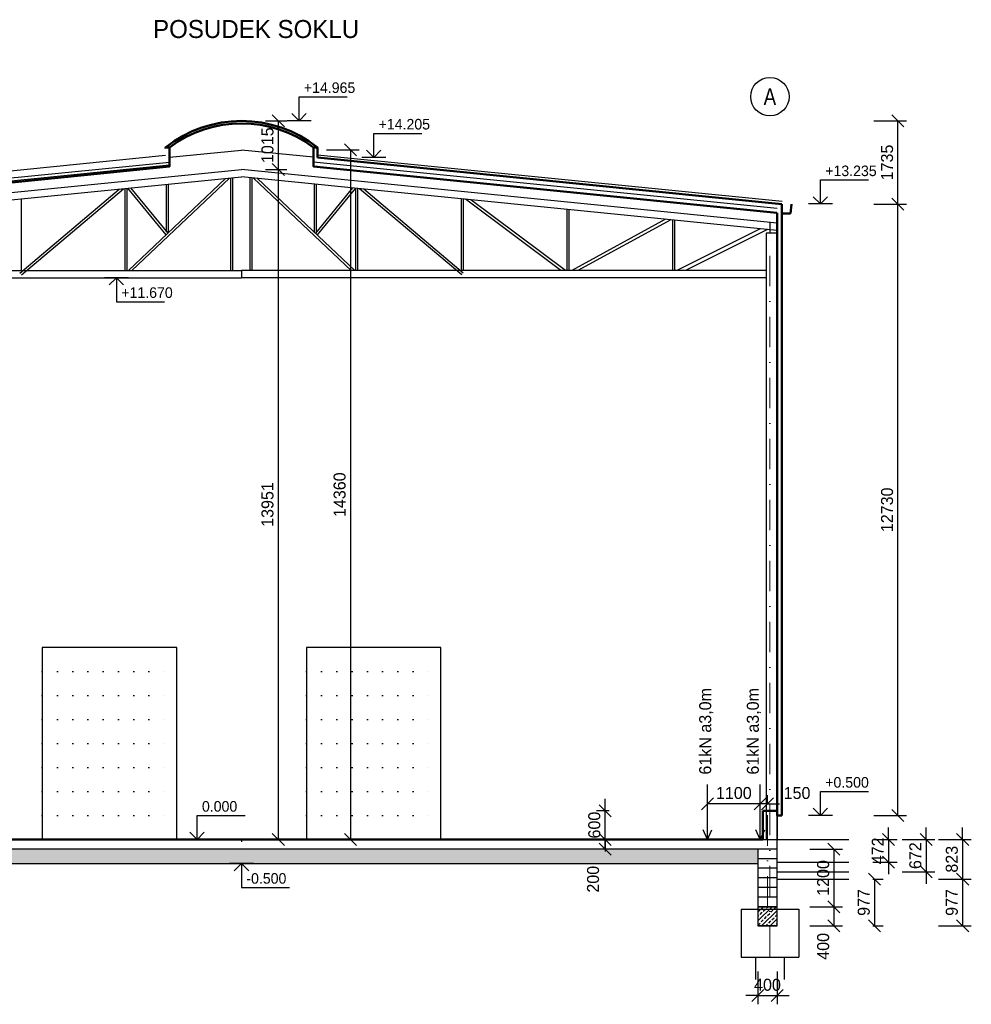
# Model space of a CAD drawing. Header units: millimetres. Extents: x -15255 to 382697, y -199968 to 116742.
# Tile 31 of 40: x 218275 to 238087, y -30275 to -9773. Entities that reach past the tile are written whole.
import ezdxf
from ezdxf.enums import TextEntityAlignment as Align

# ---------------------------------------------------------------- set-up
doc = ezdxf.new("R2010")
doc.units = ezdxf.units.MM
doc.header["$LTSCALE"] = 50
doc.linetypes.add('DASHDOT', pattern=[25.4, 12.7, -6.35, 0, -6.35])
doc.linetypes.add('DOT', pattern=[6.35, 0, -6.35])
for name, color, linetype, lineweight in [('7_TISK PDF', 7, 'Continuous', 25), ('CKKOTY', 3, 'Continuous', 25), ('CKKOTY_VYS', 3, 'Continuous', 25), ('CKRASTR', 1, 'DASHDOT', 18), ('CKRASTR_POPIS', 3, 'Continuous', 25), ('CKSTENY_REZ', 6, 'Continuous', 50), ('pohledy', 7, 'Continuous', 25), ('srafy', 7, 'Continuous', 18)]:
    doc.layers.add(name, color=color, linetype=linetype, lineweight=lineweight)
doc.layers.add('KOTY', color=4, linetype='Continuous')
doc.layers.add('POPIS', color=6, linetype='Continuous')
doc.styles.add('Arial', font='ARIAL.TTF', dxfattribs={"width": 0.8})
doc.dimstyles.new('CADKON', dxfattribs={"dimscale": 100, "dimtxt": 2.5, "dimasz": 2.5, "dimexe": 1.8, "dimexo": 5, "dimgap": 1, "dimtad": 1, "dimdec": 0, "dimrnd": 1, "dimtxsty": 'Standard', "dimblk1": 'OBLIQUE', "dimblk2": 'OBLIQUE', "dimsah": 1, "dimcen": 2.5, "dimclrd": 256, "dimadec": 1, "dimazin": 2, "dimtfac": 1, "dimtdec": 0, "dimtix": 1, "dimtmove": 2, "dimatfit": 3, "dimldrblk": 'OPEN30', "dimfxl": 0, "dimtolj": 1, "dimlwd": -1, "dimarcsym": 0})

# ---------------------------------------------------------------- blocks, each defined once
blk = doc.blocks.new('_OBLIQUE')
at = {"color": 0, "linetype": 'ByBlock'}
blk.add_line((-0.5, -0.5), (0.5, 0.5), dxfattribs=at)
blk = doc.blocks.new('*D294')
at = {"layer": 'CKKOTY', "color": 0, "lineweight": -2}
for p, q in [((236059, -13614), (236739, -13614)), ((236059, -26344), (236739, -26344))]:
    blk.add_line(p, q, dxfattribs=at)
at = {"layer": 'CKKOTY'}
blk.add_line((236559, -26344), (236559, -13614), dxfattribs=at)
at = {"layer": 'Defpoints', "color": 0}
for p in [(234143, -13614), (236559, -13614), (234143, -26344)]:
    blk.add_point(p, dxfattribs=at)
at = {"layer": 'CKKOTY', "xscale": 250, "yscale": 250, "zscale": 250}
for p, rotation in [((236559, -13614), 90), ((236559, -26344), 270)]:
    blk.add_blockref('_OBLIQUE', p, dxfattribs=dict(at, rotation=rotation))
at = {"layer": 'CKKOTY', "color": 0, "insert": (236334, -19979), "char_height": 250, "attachment_point": 5, "rotation": 90}
blk.add_mtext('\\A1;12730', dxfattribs=at)
blk = doc.blocks.new('_Open90')
at = {"color": 0, "lineweight": -2}
for p, q in [((0, 0), (-1, 0)), ((-0.5, 0.5), (0, 0)), ((0, 0), (-0.5, -0.5))]:
    blk.add_line(p, q, dxfattribs=at)
blk = doc.blocks.new('*D295')
at = {"layer": 'CKKOTY', "color": 0, "lineweight": -2}
for p, q in [((236059, -11879), (236739, -11879)), ((236059, -13614), (236739, -13614))]:
    blk.add_line(p, q, dxfattribs=at)
at = {"layer": 'CKKOTY'}
blk.add_line((236559, -13614), (236559, -11879), dxfattribs=at)
at = {"layer": 'Defpoints', "color": 0}
for p in [(222894, -11879), (236559, -11879), (234143, -13614)]:
    blk.add_point(p, dxfattribs=at)
at = {"layer": 'CKKOTY', "xscale": 250, "yscale": 250, "zscale": 250}
for p, rotation in [((236559, -11879), 90), ((236559, -13614), 270)]:
    blk.add_blockref('_OBLIQUE', p, dxfattribs=dict(at, rotation=rotation))
at = {"layer": 'CKKOTY', "color": 0, "insert": (236334, -12746), "char_height": 250, "attachment_point": 5, "rotation": 90}
blk.add_mtext('\\A1;1735', dxfattribs=at)
blk = doc.blocks.new('*D296')
at = {"layer": 'CKKOTY', "color": 0, "lineweight": -2}
for p, q in [((224662, -12484), (225342, -12484)), ((224662, -26844), (225342, -26844))]:
    blk.add_line(p, q, dxfattribs=at)
at = {"layer": 'CKKOTY'}
blk.add_line((225162, -12484), (225162, -26844), dxfattribs=at)
at = {"layer": 'Defpoints', "color": 0}
for p in [(222893, -12484), (222893, -26844), (225162, -26844)]:
    blk.add_point(p, dxfattribs=at)
at = {"layer": 'CKKOTY', "xscale": 250, "yscale": 250, "zscale": 250}
for p, rotation in [((225162, -12484), 90), ((225162, -26844), 270)]:
    blk.add_blockref('_OBLIQUE', p, dxfattribs=dict(at, rotation=rotation))
at = {"layer": 'CKKOTY', "color": 0, "insert": (224937, -19664), "char_height": 250, "attachment_point": 5, "rotation": 90}
blk.add_mtext('\\A1;14360', dxfattribs=at)
blk = doc.blocks.new('*U240')
at = {"layer": 'pohledy'}
for p, q in [((1400, 4000), (-1400, 4000)), ((-1400, 4000), (-1400, 0)), ((1400, 0), (1400, 4000)), ((-1400, 0), (1400, 0))]:
    blk.add_line(p, q, dxfattribs=at)
blk = doc.blocks.new('*U241')
at = {"layer": 'pohledy'}
for p, q in [((1400, 4000), (-1400, 4000)), ((-1400, 4000), (-1400, 0)), ((1400, 0), (1400, 4000)), ((-1400, 0), (1400, 0))]:
    blk.add_line(p, q, dxfattribs=at)
blk = doc.blocks.new('*D292')
at = {"layer": 'CKKOTY', "color": 0, "lineweight": -2}
for p, q in [((223393, -12893), (223840, -12893)), ((223393, -26844), (223840, -26844))]:
    blk.add_line(p, q, dxfattribs=at)
at = {"layer": 'CKKOTY'}
blk.add_line((223660, -26844), (223660, -12893), dxfattribs=at)
at = {"layer": 'Defpoints', "color": 0}
for p in [(222893, -12893), (223660, -12893), (222893, -26844)]:
    blk.add_point(p, dxfattribs=at)
at = {"layer": 'CKKOTY', "xscale": 250, "yscale": 250, "zscale": 250}
for p, rotation in [((223660, -12893), 90), ((223660, -26844), 270)]:
    blk.add_blockref('_OBLIQUE', p, dxfattribs=dict(at, rotation=rotation))
at = {"layer": 'CKKOTY', "color": 0, "insert": (223435, -19868), "char_height": 250, "attachment_point": 5, "rotation": 90}
blk.add_mtext('\\A1;13951', dxfattribs=at)
blk = doc.blocks.new('_Open30')
at = {"color": 0, "lineweight": -2}
for p, q in [((-1, 0.268), (0, 0)), ((0, 0), (-1, -0.268)), ((0, 0), (-1, 0))]:
    blk.add_line(p, q, dxfattribs=at)
blk = doc.blocks.new('*D293')
at = {"layer": 'CKKOTY', "color": 0, "lineweight": -2}
for p, q in [((223394, -11878), (223840, -11878)), ((223393, -12893), (223840, -12893))]:
    blk.add_line(p, q, dxfattribs=at)
at = {"layer": 'CKKOTY'}
blk.add_line((223660, -12893), (223660, -11878), dxfattribs=at)
at = {"layer": 'Defpoints', "color": 0}
for p in [(222894, -11878), (223660, -11878), (222893, -12893)]:
    blk.add_point(p, dxfattribs=at)
at = {"layer": 'CKKOTY', "xscale": 250, "yscale": 250, "zscale": 250}
for p, rotation in [((223660, -11878), 90), ((223660, -12893), 270)]:
    blk.add_blockref('_OBLIQUE', p, dxfattribs=dict(at, rotation=rotation))
at = {"layer": 'CKKOTY', "color": 0, "insert": (223435, -12386), "char_height": 250, "attachment_point": 5, "rotation": 90}
blk.add_mtext('\\A1;1015', dxfattribs=at)
blk = doc.blocks.new('*U242')
at = {"color": 0, "linetype": 'ByBlock', "lineweight": -2}
blk.add_lwpolyline([(-1.5, 1.5), (0, 0), (1.5, 1.5), (0, 0), (0, 5), (10, 5)], dxfattribs=at)
blk = doc.blocks.new('*U243')
at = {"color": 0, "linetype": 'ByBlock', "lineweight": -2}
blk.add_lwpolyline([(-1.5, 1.5), (0, 0), (1.5, 1.5), (0, 0), (0, 5), (10, 5)], dxfattribs=at)
blk = doc.blocks.new('*U244')
at = {"color": 0, "linetype": 'ByBlock', "lineweight": -2}
blk.add_lwpolyline([(-1.5, 1.5), (0, 0), (1.5, 1.5), (0, 0), (0, 5), (10, 5)], dxfattribs=at)
blk = doc.blocks.new('*U245')
at = {"color": 0, "linetype": 'ByBlock', "lineweight": -2}
blk.add_lwpolyline([(-1.5, 1.5), (0, 0), (1.5, 1.5), (0, 0), (0, 5), (10, 5)], dxfattribs=at)
blk = doc.blocks.new('*U255')
at = {"color": 0, "linetype": 'ByBlock', "lineweight": -2}
blk.add_lwpolyline([(-1.5, 1.5), (0, 0), (1.5, 1.5), (0, 0), (0, 5), (10, 5)], dxfattribs=at)
blk = doc.blocks.new('*U264')
at = {"color": 0, "linetype": 'ByBlock', "lineweight": -2}
blk.add_lwpolyline([(-1.5, -1.5), (0, 0), (1.5, -1.5), (0, 0), (0, -5), (10, -5)], dxfattribs=at)
blk = doc.blocks.new('*U266')
at = {"color": 0, "linetype": 'ByBlock', "lineweight": -2}
blk.add_lwpolyline([(-1.5, -1.5), (0, 0), (1.5, -1.5), (0, 0), (0, -5), (10, -5)], dxfattribs=at)
blk = doc.blocks.new('*D307')
at = {"layer": 'Defpoints', "color": 0}
for p in [(235536, -26844), (235536, -27316), (236365, -27316)]:
    blk.add_point(p, dxfattribs=at)
at = {"layer": 'KOTY'}
for p, q in [((236365, -26844), (236365, -26594)), ((236365, -26844), (236365, -27316)), ((236365, -27316), (236365, -27566))]:
    blk.add_line(p, q, dxfattribs=at)
at = {"layer": 'KOTY', "color": 0, "lineweight": -2}
for p, q in [((236036, -26844), (236545, -26844)), ((236036, -27316), (236545, -27316))]:
    blk.add_line(p, q, dxfattribs=at)
at = {"layer": 'KOTY', "xscale": 250, "yscale": 250, "zscale": 250}
for p, rotation in [((236365, -26844), 270), ((236365, -27316), 90)]:
    blk.add_blockref('_OBLIQUE', p, dxfattribs=dict(at, rotation=rotation))
at = {"layer": 'KOTY', "color": 0, "insert": (236140, -27080), "char_height": 250, "attachment_point": 5, "rotation": 90}
blk.add_mtext('\\A1;472', dxfattribs=at)
blk = doc.blocks.new('*D308')
at = {"layer": 'Defpoints', "color": 0}
for p in [(235536, -26844), (235536, -27516), (237148, -27516)]:
    blk.add_point(p, dxfattribs=at)
at = {"layer": 'KOTY'}
for p, q in [((237148, -26844), (237148, -26594)), ((237148, -26844), (237148, -27516)), ((237148, -27516), (237148, -27766))]:
    blk.add_line(p, q, dxfattribs=at)
at = {"layer": 'KOTY', "color": 0, "lineweight": -2}
for p, q in [((236648, -26844), (237328, -26844)), ((236648, -27516), (237328, -27516))]:
    blk.add_line(p, q, dxfattribs=at)
at = {"layer": 'KOTY', "xscale": 250, "yscale": 250, "zscale": 250}
for p, rotation in [((237148, -26844), 270), ((237148, -27516), 90)]:
    blk.add_blockref('_OBLIQUE', p, dxfattribs=dict(at, rotation=rotation))
at = {"layer": 'KOTY', "color": 0, "insert": (236923, -27180), "char_height": 250, "attachment_point": 5, "rotation": 90}
blk.add_mtext('\\A1;672', dxfattribs=at)
blk = doc.blocks.new('*D309')
at = {"layer": 'Defpoints', "color": 0}
for p in [(235536, -26844), (235536, -27667), (237907, -27667)]:
    blk.add_point(p, dxfattribs=at)
at = {"layer": 'KOTY'}
for p, q in [((237907, -26844), (237907, -26594)), ((237907, -26844), (237907, -27667)), ((237907, -27667), (237907, -27917))]:
    blk.add_line(p, q, dxfattribs=at)
at = {"layer": 'KOTY', "color": 0, "lineweight": -2}
for p, q in [((237407, -26844), (238087, -26844)), ((237407, -27667), (238087, -27667))]:
    blk.add_line(p, q, dxfattribs=at)
at = {"layer": 'KOTY', "xscale": 250, "yscale": 250, "zscale": 250}
for p, rotation in [((237907, -26844), 270), ((237907, -27667), 90)]:
    blk.add_blockref('_OBLIQUE', p, dxfattribs=dict(at, rotation=rotation))
at = {"layer": 'KOTY', "color": 0, "insert": (237682, -27255), "char_height": 250, "attachment_point": 5, "rotation": 90}
blk.add_mtext('\\A1;823', dxfattribs=at)
blk = doc.blocks.new('*D310')
at = {"layer": 'Defpoints', "color": 0}
for p in [(235536, -27667), (234043, -28644), (237907, -28644)]:
    blk.add_point(p, dxfattribs=at)
at = {"layer": 'KOTY', "color": 0, "lineweight": -2}
for p, q in [((237407, -27667), (238087, -27667)), ((237407, -28644), (238087, -28644))]:
    blk.add_line(p, q, dxfattribs=at)
at = {"layer": 'KOTY'}
blk.add_line((237907, -27667), (237907, -28644), dxfattribs=at)
at = {"layer": 'KOTY', "xscale": 250, "yscale": 250, "zscale": 250}
for p, rotation in [((237907, -27667), 90), ((237907, -28644), 270)]:
    blk.add_blockref('_OBLIQUE', p, dxfattribs=dict(at, rotation=rotation))
at = {"layer": 'KOTY', "color": 0, "insert": (237682, -28155), "char_height": 250, "attachment_point": 5, "rotation": 90}
blk.add_mtext('\\A1;977', dxfattribs=at)
blk = doc.blocks.new('*D311')
at = {"layer": 'Defpoints', "color": 0}
for p in [(230464, -26844), (231821, -26844), (231821, -27044)]:
    blk.add_point(p, dxfattribs=at)
at = {"layer": 'KOTY', "color": 0, "lineweight": -2}
for p, q in [((230964, -26844), (230284, -26844)), ((230964, -27044), (230284, -27044))]:
    blk.add_line(p, q, dxfattribs=at)
at = {"layer": 'KOTY'}
blk.add_line((230464, -27044), (230464, -26844), dxfattribs=at)
at = {"layer": 'KOTY', "xscale": 250, "yscale": 250, "zscale": 250}
for p, rotation in [((230464, -26844), 90), ((230464, -27044), 270)]:
    blk.add_blockref('_OBLIQUE', p, dxfattribs=dict(at, rotation=rotation))
at = {"layer": 'KOTY', "color": 0, "insert": (230213, -27671), "char_height": 250, "attachment_point": 5, "rotation": 90}
blk.add_mtext('\\A1;200', dxfattribs=at)
blk = doc.blocks.new('*D312')
at = {"layer": 'Defpoints', "color": 0}
for p in [(230464, -26244), (231047, -26244), (231047, -26844)]:
    blk.add_point(p, dxfattribs=at)
at = {"layer": 'KOTY'}
for p, q in [((230464, -26244), (230464, -25994)), ((230464, -26844), (230464, -26244)), ((230464, -26844), (230464, -27094))]:
    blk.add_line(p, q, dxfattribs=at)
at = {"layer": 'KOTY', "color": 0, "lineweight": -2}
for p, q in [((230547, -26244), (230284, -26244)), ((230547, -26844), (230284, -26844))]:
    blk.add_line(p, q, dxfattribs=at)
at = {"layer": 'KOTY', "xscale": 250, "yscale": 250, "zscale": 250}
for p, rotation in [((230464, -26244), 270), ((230464, -26844), 90)]:
    blk.add_blockref('_OBLIQUE', p, dxfattribs=dict(at, rotation=rotation))
at = {"layer": 'KOTY', "color": 0, "insert": (230239, -26544), "char_height": 250, "attachment_point": 5, "rotation": 90}
blk.add_mtext('\\A1;600', dxfattribs=at)
blk = doc.blocks.new('*D313')
at = {"layer": 'Defpoints', "color": 0}
for p in [(234043, -27044), (234043, -28244), (235228, -28244)]:
    blk.add_point(p, dxfattribs=at)
at = {"layer": 'KOTY', "color": 0, "lineweight": -2}
for p, q in [((234728, -27044), (235408, -27044)), ((234728, -28244), (235408, -28244))]:
    blk.add_line(p, q, dxfattribs=at)
at = {"layer": 'KOTY'}
blk.add_line((235228, -27044), (235228, -28244), dxfattribs=at)
at = {"layer": 'KOTY', "xscale": 250, "yscale": 250, "zscale": 250}
for p, rotation in [((235228, -27044), 90), ((235228, -28244), 270)]:
    blk.add_blockref('_OBLIQUE', p, dxfattribs=dict(at, rotation=rotation))
at = {"layer": 'KOTY', "color": 0, "insert": (235003, -27644), "char_height": 250, "attachment_point": 5, "rotation": 90}
blk.add_mtext('\\A1;1200', dxfattribs=at)
blk = doc.blocks.new('*D314')
at = {"layer": 'Defpoints', "color": 0}
for p in [(234043, -28244), (234043, -28644), (235228, -28644)]:
    blk.add_point(p, dxfattribs=at)
at = {"layer": 'KOTY', "color": 0, "lineweight": -2}
for p, q in [((234728, -28244), (235408, -28244)), ((234728, -28644), (235408, -28644))]:
    blk.add_line(p, q, dxfattribs=at)
at = {"layer": 'KOTY'}
blk.add_line((235228, -28244), (235228, -28644), dxfattribs=at)
at = {"layer": 'KOTY', "xscale": 250, "yscale": 250, "zscale": 250}
for p, rotation in [((235228, -28244), 90), ((235228, -28644), 270)]:
    blk.add_blockref('_OBLIQUE', p, dxfattribs=dict(at, rotation=rotation))
at = {"layer": 'KOTY', "color": 0, "insert": (235003, -29069), "char_height": 250, "attachment_point": 5, "rotation": 90}
blk.add_mtext('\\A1;400', dxfattribs=at)
blk = doc.blocks.new('*D315')
at = {"layer": 'Defpoints', "color": 0}
for p in [(235536, -27667), (235536, -28644), (236074, -28644)]:
    blk.add_point(p, dxfattribs=at)
at = {"layer": 'KOTY', "color": 0, "lineweight": -2}
for p, q in [((236036, -27667), (236254, -27667)), ((236036, -28644), (236254, -28644))]:
    blk.add_line(p, q, dxfattribs=at)
at = {"layer": 'KOTY'}
blk.add_line((236074, -27667), (236074, -28644), dxfattribs=at)
at = {"layer": 'KOTY', "xscale": 250, "yscale": 250, "zscale": 250}
for p, rotation in [((236074, -27667), 90), ((236074, -28644), 270)]:
    blk.add_blockref('_OBLIQUE', p, dxfattribs=dict(at, rotation=rotation))
at = {"layer": 'KOTY', "color": 0, "insert": (235849, -28155), "char_height": 250, "attachment_point": 5, "rotation": 90}
blk.add_mtext('\\A1;977', dxfattribs=at)
blk = doc.blocks.new('*D316')
at = {"layer": 'Defpoints', "color": 0}
for p in [(233693, -26102), (233693, -26356), (233843, -26356)]:
    blk.add_point(p, dxfattribs=at)
at = {"layer": 'KOTY', "color": 0, "lineweight": -2}
for p, q in [((233693, -26102), (233693, -25922)), ((233843, -26102), (233843, -25922))]:
    blk.add_line(p, q, dxfattribs=at)
at = {"layer": 'KOTY'}
for p, q in [((233693, -26102), (233443, -26102)), ((233843, -26102), (233693, -26102)), ((233843, -26102), (234093, -26102))]:
    blk.add_line(p, q, dxfattribs=at)
at = {"layer": 'KOTY', "xscale": 250, "yscale": 250, "zscale": 250}
blk.add_blockref('_OBLIQUE', (233693, -26102), dxfattribs=at)
at = {"layer": 'KOTY', "xscale": 250, "yscale": 250, "zscale": 250, "rotation": 180}
blk.add_blockref('_OBLIQUE', (233843, -26102), dxfattribs=at)
at = {"layer": 'KOTY', "color": 0, "insert": (234459, -25877), "char_height": 250, "attachment_point": 5}
blk.add_mtext('\\A1;150', dxfattribs=at)
blk = doc.blocks.new('*D317')
at = {"layer": 'Defpoints', "color": 0}
for p in [(232593, -26102), (232593, -26356), (233693, -26356)]:
    blk.add_point(p, dxfattribs=at)
at = {"layer": 'KOTY', "color": 0, "lineweight": -2}
for p, q in [((232593, -26102), (232593, -25922)), ((233693, -26102), (233693, -25922))]:
    blk.add_line(p, q, dxfattribs=at)
at = {"layer": 'KOTY'}
blk.add_line((233693, -26102), (232593, -26102), dxfattribs=at)
at = {"layer": 'KOTY', "xscale": 250, "yscale": 250, "zscale": 250, "rotation": 180}
blk.add_blockref('_OBLIQUE', (232593, -26102), dxfattribs=at)
at = {"layer": 'KOTY', "xscale": 250, "yscale": 250, "zscale": 250}
blk.add_blockref('_OBLIQUE', (233693, -26102), dxfattribs=at)
at = {"layer": 'KOTY', "color": 0, "insert": (233143, -25877), "char_height": 250, "attachment_point": 5}
blk.add_mtext('\\A1;1100', dxfattribs=at)
blk = doc.blocks.new('*D318')
at = {"layer": 'Defpoints', "color": 0}
for p in [(233643, -28244), (234043, -28244), (234043, -30095)]:
    blk.add_point(p, dxfattribs=at)
at = {"layer": 'KOTY', "color": 0, "lineweight": -2}
for p, q in [((233643, -29595), (233643, -30275)), ((234043, -29595), (234043, -30275))]:
    blk.add_line(p, q, dxfattribs=at)
at = {"layer": 'KOTY'}
for p, q in [((233643, -30095), (233393, -30095)), ((233643, -30095), (234043, -30095)), ((234043, -30095), (234293, -30095))]:
    blk.add_line(p, q, dxfattribs=at)
at = {"layer": 'KOTY', "xscale": 250, "yscale": 250, "zscale": 250}
blk.add_blockref('_OBLIQUE', (233643, -30095), dxfattribs=at)
at = {"layer": 'KOTY', "xscale": 250, "yscale": 250, "zscale": 250, "rotation": 180}
blk.add_blockref('_OBLIQUE', (234043, -30095), dxfattribs=at)
at = {"layer": 'KOTY', "color": 0, "insert": (233843, -29870), "char_height": 250, "attachment_point": 5}
blk.add_mtext('\\A1;400', dxfattribs=at)

msp = doc.modelspace()

# ---------------------------------------------------------------- hatches: boundary and pattern name
at = {"layer": 'KOTY'}
h = msp.add_hatch(dxfattribs=at)
h.set_pattern_fill('ANSI33', color=256, scale=20, style=0)
h.set_pattern_definition([(45, (0, 3812.71), (-89.80256, 89.80256), []), (45, (89.8, 3812.71), (-89.80256, 89.80256), [63.5, -31.75])])
h.paths.add_polyline_path([(233893.5, -28293.6), (233643.5, -28293.6), (233643.5, -28643.6), (233893.5, -28643.6)])
h.paths.add_polyline_path([(234043.5, -28293.6), (233893.5, -28293.6), (233893.5, -28643.6), (234043.5, -28643.6)])
h.paths.add_polyline_path([(234043.5, -28243.6), (233893.5, -28243.6), (233893.5, -28293.6), (234043.5, -28293.6)])
h.paths.add_polyline_path([(233893.5, -28243.6), (233643.5, -28243.6), (233643.5, -28293.6), (233893.5, -28293.6)])
at = {"layer": 'srafy', "transparency": 33554661}
h = msp.add_hatch(dxfattribs=at)
h.set_pattern_fill('AR-CONC', color=256, scale=2, style=0)
h.set_pattern_definition([(50, (76480.62, -138003.94), (364.36934, -31.87817), [38.1, -419.1]), (355, (76480.6, -138003.94), (-70.48565, 382.1133), [30.48, -335.28]), (100.451, (76510.98, -138006.6), (293.885, 350.2334), [32.38, -356.18]), (46.1842, (76480.6, -137902.34), (542.1581, -84.0847), [57.15, -628.65]), (96.6356, (76525.8, -137909.34), (474.8085, 494.8511), [48.57, -534.27]), (351.184, (76480.6, -137902.34), (474.8092, 494.8502), [45.72, -502.92]), (21, (76531.42, -137927.74), (303.22976, -204.53104), [38.1, -419.1]), (326, (76531.4, -137927.74), (123.60406, 368.3759), [30.48, -335.28]), (71.4514, (76556.7, -137944.78), (426.833, 163.8457), [32.38, -356.18]), (37.5, (76480.62, -138003.94), (6.17721, 169.11008), [0, -331.216, 0, -340.36, 0, -336.55]), (7.5, (76480.62, -138003.94), (133.63933, 200.36115), [0, -194.056, 0, -323.596, 0, -128.27]), (327.5, (76367.33, -138003.94), (271.18119, -11.45749), [0, -127, 0, -396.24, 0, -525.78]), (317.5, (76316.53, -138003.94), (296.25836, 50.85298), [0, -165.1, 0, -263.144, 0, -373.38])])
h.paths.add_polyline_path([(233643.5, -27339.5), (233643.5, -27043.6), (226510.1, -27043.6)])
h.paths.add_polyline_path([(226510.1, -27043.6), (212143.5, -27043.6), (212143.5, -27343.6), (233643.5, -27343.6), (233643.5, -27339.5)])
h.paths.add_polyline_path([(213972.9, -27686.6), (213972.9, -27158.6), (214302.9, -27158.6), (214302.9, -27686.6)], flags=24)

# ---------------------------------------------------------------- linework, layer by layer
for p, q in [((234043.5, -26843.6), (235536.1, -26843.6)), ((234043.5, -27043.6), (211743.5, -27043.6)), ((234043.5, -27243.6), (233643.5, -27243.6)), ((234043.5, -27443.6), (233643.5, -27443.6)), ((234043.5, -27315.6), (235536.1, -27315.6)), ((234043.5, -27643.6), (233643.5, -27643.6)), ((234043.5, -27515.6), (235536.1, -27515.6)), ((234043.5, -27666.6), (235536.1, -27666.6)), ((234043.5, -27843.6), (233643.5, -27843.6)), ((234043.5, -28043.6), (233643.5, -28043.6)), ((233293.5, -28293.6), (234493.5, -28293.6)), ((233293.5, -28293.6), (233293.5, -29293.6)), ((233643.5, -28243.6), (234043.5, -28243.6)), ((234043.5, -28243.6), (233643.5, -28243.6)), ((234043.5, -28243.6), (233643.5, -28243.6)), ((234493.5, -28293.6), (234493.5, -29293.6)), ((233643.5, -28643.6), (234043.5, -28643.6)), ((234043.5, -28643.6), (233643.5, -28643.6)), ((233293.5, -29293.6), (234493.5, -29293.6)), ((233593.5, -29293.6), (233593.5, -29760.2)), ((234193.5, -29293.6), (234193.5, -29760.2))]:
    msp.add_line(p, q)
at = {"layer": '7_TISK PDF'}
for p, q in [((211743.5, -14008), (222893.5, -12893)), ((234043.5, -14008), (222893.5, -12893)), ((211743.5, -14160.8), (222893.5, -13045.8)), ((220537.5, -14993.4), (222562.4, -13078.9)), ((220610.2, -14993.4), (222643.8, -13070.7)), ((222673.5, -14993.4), (222673.5, -13067.8)), ((222713.5, -14993.4), (222713.5, -13063.8)), ((234043.5, -14160.8), (222893.5, -13045.8)), ((223073.5, -14993.4), (223073.5, -13063.8)), ((223113.5, -14993.4), (223113.5, -13067.8)), ((225176.7, -14993.4), (223143.1, -13070.7)), ((225249.5, -14993.4), (223224.5, -13078.9)), ((218277.3, -15050.3), (220347.1, -13300.4)), ((218309.6, -15088.5), (220434.9, -13291.6)), ((220473.5, -14993.4), (220473.5, -13287.8)), ((220513.5, -14993.4), (220513.5, -13283.8)), ((220521.6, -13283), (221319.5, -14254)), ((220581.4, -13277), (221356, -14219.5)), ((221333.7, -14192.4), (221333.7, -13201.8)), ((221373.7, -14202.8), (221373.7, -13197.8)), ((224413.3, -14202.8), (224413.3, -13197.8)), ((225205.6, -13277), (224431, -14219.5)), ((224453.3, -14192.4), (224453.3, -13201.8)), ((225265.4, -13283), (224467.4, -14254)), ((225273.5, -14993.4), (225273.5, -13283.8)), ((225313.5, -14993.4), (225313.5, -13287.8)), ((227477.3, -15088.5), (225352, -13291.6)), ((227509.6, -15050.3), (225439.8, -13300.4)), ((218313.5, -14993.4), (218313.5, -13503.8)), ((227473.5, -14993.4), (227473.5, -13503.8)), ((227513.5, -14993.4), (227513.5, -13507.8)), ((229541.3, -14993.4), (227553.8, -13511.8)), ((229641.7, -14993.4), (227669.8, -13523.4)), ((229673.5, -14993.4), (229673.5, -13723.8)), ((229713.5, -14993.4), (229713.5, -13727.8)), ((231722.2, -13928.7), (229770.1, -14993.4)), ((231828.1, -13939.2), (229895.4, -14993.4)), ((231873.5, -14993.4), (231873.5, -13943.8)), ((231913.5, -14993.4), (231913.5, -13947.8)), ((233691.6, -14125.6), (231956, -14993.4)), ((233840.7, -14140.5), (232134.9, -14993.4)), ((233893.5, -13993), (233893.5, -14219.4)), ((234043.5, -14219.4), (234043.5, -14008)), ((233813.5, -14219.4), (233813.5, -26843.6)), ((234043.5, -14219.4), (233813.5, -14219.4)), ((234043.5, -14219.4), (234043.5, -26843.6)), ((211973.5, -14993.4), (222893.5, -14993.4)), ((211973.5, -15145.4), (222893.5, -15145.4)), ((233813.5, -14993.4), (222893.5, -14993.4)), ((222893.5, -14993.4), (222893.5, -15145.4)), ((233813.5, -15145.4), (222893.5, -15145.4))]:
    msp.add_line(p, q, dxfattribs=at)
at = {"layer": 'CKKOTY_VYS'}
for p, q in [((224340.5, -11878), (223840.5, -11878)), ((225896.6, -12639), (225396.6, -12639)), ((235195.6, -13610), (234695.6, -13610)), ((220539.8, -15145.4), (220039.8, -15145.4)), ((235195.6, -26343.6), (234695.6, -26343.6)), ((222219, -26843.6), (221719, -26843.6)), ((223143.5, -27343.6), (222643.5, -27343.6))]:
    msp.add_line(p, q, dxfattribs=at)
at = {"layer": 'CKRASTR'}
for p, q in [((233893.5, -29293.6), (233893.5, -14219.4)), ((233843.5, -28243.6), (233843.5, -26243.6))]:
    msp.add_line(p, q, dxfattribs=at)
at = {"layer": 'CKRASTR_POPIS'}
msp.add_circle((233893.5, -11375.5), 400, dxfattribs=at)
at = {"layer": 'CKSTENY_REZ'}
for p, q in [((221313.5, -12432), (221313.5, -12452)), ((224473.5, -12432), (224473.5, -12644)), ((234143.5, -13611), (224473.5, -12644)), ((211746.9, -13796.6), (221393.5, -12832)), ((234040, -13796.6), (224393.5, -12832)), ((234143.5, -26343.6), (234143.5, -13611)), ((234343.5, -13611), (234323.5, -13811)), ((234043.5, -26343.6), (234043.5, -13797)), ((234323.5, -13811), (234143.5, -13811)), ((233743.5, -26243.6), (234043.5, -26243.6)), ((233743.5, -26843.6), (233743.5, -26243.6)), ((234143.5, -26343.6), (234043.5, -26343.6)), ((212043.5, -26843.6), (233743.5, -26843.6))]:
    msp.add_line(p, q, dxfattribs=at)
for points in [[(221313.5, -12452), (221313.5, -12432), (221393.5, -12432), (221393.5, -12832), (221313.9, -12839.9)], [(224473.5, -12452), (224473.5, -12432), (224393.5, -12432), (224393.5, -12832), (224473.1, -12839.9)]]:
    msp.add_lwpolyline(points, dxfattribs=at)
for radius, start, end in [(2550, 51.65725, 128.34275), (2500, 53.1301, 126.8699)]:
    msp.add_arc((222893.5, -14432), radius, start, end, dxfattribs=at)
at = {"layer": 'KOTY'}
for p, q in [((232593.5, -26843.6), (232593.5, -25700.8)), ((233693.5, -26843.6), (233693.5, -25700.8)), ((232593.5, -26843.6), (232501.7, -26641.1)), ((232593.5, -26843.6), (232685.2, -26641.1)), ((233693.5, -26843.6), (233601.7, -26641.1)), ((233693.5, -26843.6), (233785.2, -26641.1))]:
    msp.add_line(p, q, dxfattribs=at)
at = {"layer": 'pohledy'}
for p, q in [((221393.5, -12636), (222893.5, -12486)), ((224393.5, -12636), (222893.5, -12486)), ((211743.5, -13550.8), (221313.5, -12593.8)), ((234148.4, -13561.3), (224473.5, -12593.8)), ((211643.5, -13711.5), (221393.5, -12736.5)), ((211649, -13771.2), (221393.5, -12796.8)), ((234043.5, -13701.5), (224393.5, -12736.5)), ((234143.5, -26343.6), (234143.5, -23543.6)), ((234143.5, -26343.6), (234143.5, -23543.6)), ((234043.5, -28243.6), (234043.5, -26343.6)), ((233743.5, -26843.6), (234043.5, -26843.6)), ((233643.5, -27043.6), (233643.5, -28243.6)), ((212143.5, -27343.6), (233643.5, -27343.6)), ((233643.5, -28243.6), (233643.5, -28643.6)), ((234043.5, -28643.6), (234043.5, -28243.6))]:
    msp.add_line(p, q, dxfattribs=at)
at = {"layer": 'pohledy', "linetype": 'DOT'}
for p, q in [((218743.5, -23343.6), (221543.5, -23343.6)), ((224243.5, -23343.6), (227043.5, -23343.6)), ((218743.5, -23843.6), (221543.5, -23843.6)), ((224243.5, -23843.6), (227043.5, -23843.6)), ((218743.5, -24343.6), (221543.5, -24343.6)), ((224243.5, -24343.6), (227043.5, -24343.6)), ((218743.5, -24843.6), (221543.5, -24843.6)), ((224243.5, -24843.6), (227043.5, -24843.6)), ((218743.5, -25343.6), (221543.5, -25343.6)), ((224243.5, -25343.6), (227043.5, -25343.6)), ((218743.5, -25843.6), (221543.5, -25843.6)), ((224243.5, -25843.6), (227043.5, -25843.6)), ((218743.5, -26343.6), (221543.5, -26343.6)), ((224243.5, -26343.6), (227043.5, -26343.6))]:
    msp.add_line(p, q, dxfattribs=at)
at = {"layer": 'pohledy', "color": 2}
msp.add_line((222893.5, -26843.6), (222893.5, -26893.6), dxfattribs=at)

# ---------------------------------------------------------------- block references
at = {"layer": 'CKKOTY_VYS'}
ref = msp.add_blockref('*U245', (224090.5, -11878), dxfattribs=dict(at, xscale=100, yscale=100, zscale=100))
ref.add_attrib('Výška', '+14.965', (224190.5, -11298), dxfattribs={"layer": '0', "color": 0, "linetype": 'ByBlock', "lineweight": -2, "height": 220})
ref = msp.add_blockref('*U244', (225646.6, -12639), dxfattribs=dict(at, xscale=100, yscale=100, zscale=100))
ref.add_attrib('Výška', '+14.205', (225746.6, -12059), dxfattribs={"layer": '0', "color": 0, "linetype": 'ByBlock', "lineweight": -2, "height": 220})
ref = msp.add_blockref('*U243', (234945.6, -13610), dxfattribs=dict(at, xscale=100, yscale=100, zscale=100))
ref.add_attrib('Výška', '+13.235', (235045.6, -13030), dxfattribs={"layer": '0', "color": 0, "linetype": 'ByBlock', "lineweight": -2, "height": 220})
ref = msp.add_blockref('*U266', (220289.8, -15145.4), dxfattribs=dict(at, xscale=100, yscale=100, zscale=100))
ref.add_attrib('Výška', '+11.670', (220389.8, -15565.4), dxfattribs={"layer": '0', "color": 0, "linetype": 'ByBlock', "lineweight": -2, "height": 220})
ref = msp.add_blockref('*U242', (234945.6, -26343.6), dxfattribs=dict(at, xscale=100, yscale=100, zscale=100))
ref.add_attrib('Výška', '+0.500', (235045.6, -25763.6), dxfattribs={"layer": '0', "color": 0, "linetype": 'ByBlock', "lineweight": -2, "height": 220})
ref = msp.add_blockref('*U255', (221969, -26843.6), dxfattribs=dict(at, xscale=100, yscale=100, zscale=100))
ref.add_attrib('Výška', '0.000', (222069, -26263.6), dxfattribs={"layer": '0', "color": 0, "linetype": 'ByBlock', "lineweight": -2, "height": 220})
ref = msp.add_blockref('*U264', (222893.5, -27343.6), dxfattribs=dict(at, xscale=100, yscale=100, zscale=100))
ref.add_attrib('Výška', '-0.500', (222993.5, -27763.6), dxfattribs={"layer": '0', "color": 0, "linetype": 'ByBlock', "lineweight": -2, "height": 220})
at = {"layer": 'pohledy'}
for name, p in [('*U240', (220143.5, -26843.6)), ('*U241', (225643.5, -26843.6))]:
    msp.add_blockref(name, p, dxfattribs=at)

# ---------------------------------------------------------------- texts
at = {"layer": 'CKRASTR_POPIS', "style": 'Arial', "width": 0.8}
msp.add_text('A', height=350, dxfattribs=at).set_placement((233893.5, -11375.5), align=Align.MIDDLE)
at = {"layer": 'KOTY'}
for p in [(232671.7, -25492.2), (233663.2, -25492.2)]:
    msp.add_text('61kN a3,0m', height=250, rotation=90, dxfattribs=at).set_placement(p)
at = {"layer": 'POPIS'}
msp.add_text('POSUDEK SOKLU', height=375, dxfattribs=at).set_placement((221051.9, -10154.2))

# ---------------------------------------------------------------- dimensions: what is measured, and where the dimension line sits
at = {"layer": 'CKKOTY'}
for base, p1, p2, override, picture, middle in [((223659.9, -11878), (222893.5, -12893), (222893.5, -11878), {"dimtmove": 2}, '*D293', (223434.9, -12385.5)), ((236559, -11879), (234143.5, -13614), (222893.5, -11879), {"dimtmove": 2, "dimldrblk": 'Open90'}, '*D295', (236334, -12746.5)), ((225161.8, -26843.6), (222893.5, -12484), (222893.5, -26843.6), {"dimldrblk": 'Open90'}, '*D296', (224936.8, -19663.8)), ((236559, -13614), (234143.5, -26343.6), (234143.5, -13614), {"dimldrblk": 'Open90'}, '*D294', (236334, -19978.8))]:
    dim = msp.add_linear_dim(base=base, p1=p1, p2=p2, angle=90, dimstyle='CADKON', override=override, dxfattribs=at)
    dim.commit()
    dim.dimension.update_dxf_attribs({"geometry": picture, "text_midpoint": middle})
dim = msp.add_linear_dim(base=(223659.9, -12893), p1=(222893.5, -26843.6), p2=(222893.5, -12893), angle=90, dimstyle='CADKON', dxfattribs=at)
dim.commit()
dim.dimension.update_dxf_attribs({"geometry": '*D292', "text_midpoint": (223434.9, -19868.3)})
at = {"layer": 'KOTY'}
for base, p1, p2, picture, middle in [((232593.5, -26102.2), (233693.5, -26356.2), (232593.5, -26356.2), '*D317', (233143.5, -25877.2)), ((234043.5, -30095.3), (233643.5, -28243.6), (234043.5, -28243.6), '*D318', (233843.5, -29870.3))]:
    dim = msp.add_linear_dim(base=base, p1=p1, p2=p2, dimstyle='CADKON', dxfattribs=at)
    dim.commit()
    dim.dimension.update_dxf_attribs({"geometry": picture, "text_midpoint": middle})
dim = msp.add_linear_dim(base=(233693.5, -26102.2), p1=(233843.5, -26356.2), p2=(233693.5, -26356.2), dimstyle='CADKON', dxfattribs=at)
dim.commit()
dim.dimension.update_dxf_attribs({"geometry": '*D316', "text_midpoint": (234458.8, -25877.2), "dimtype": 160})
for base, p1, p2, picture, middle in [((230464.1, -26243.6), (231047.2, -26843.6), (231047.2, -26243.6), '*D312', (230239.1, -26543.6)), ((236365.1, -27315.6), (235536.1, -26843.6), (235536.1, -27315.6), '*D307', (236140.1, -27079.6)), ((237147.6, -27515.6), (235536.1, -26843.6), (235536.1, -27515.6), '*D308', (236922.6, -27179.6)), ((237906.8, -27666.6), (235536.1, -26843.6), (235536.1, -27666.6), '*D309', (237681.8, -27255.1)), ((235228.3, -28243.6), (234043.5, -27043.6), (234043.5, -28243.6), '*D313', (235003.3, -27643.6)), ((237906.8, -28643.6), (235536.1, -27666.6), (234043.5, -28643.6), '*D310', (237681.8, -28155.1)), ((236073.9, -28643.6), (235536.1, -27666.6), (235536.1, -28643.6), '*D315', (235848.9, -28155.1))]:
    dim = msp.add_linear_dim(base=base, p1=p1, p2=p2, angle=90, dimstyle='CADKON', dxfattribs=at)
    dim.commit()
    dim.dimension.update_dxf_attribs({"geometry": picture, "text_midpoint": middle})
for base, p1, p2, picture, middle in [((230464.1, -26843.6), (231821.4, -27043.6), (231821.4, -26843.6), '*D311', (230213, -27670.7)), ((235228.3, -28643.6), (234043.5, -28243.6), (234043.5, -28643.6), '*D314', (235003.3, -29069.4))]:
    dim = msp.add_linear_dim(base=base, p1=p1, p2=p2, angle=90, dimstyle='CADKON', dxfattribs=at)
    dim.commit()
    dim.dimension.update_dxf_attribs({"geometry": picture, "text_midpoint": middle, "dimtype": 160})

doc.saveas('drawing.dxf')
